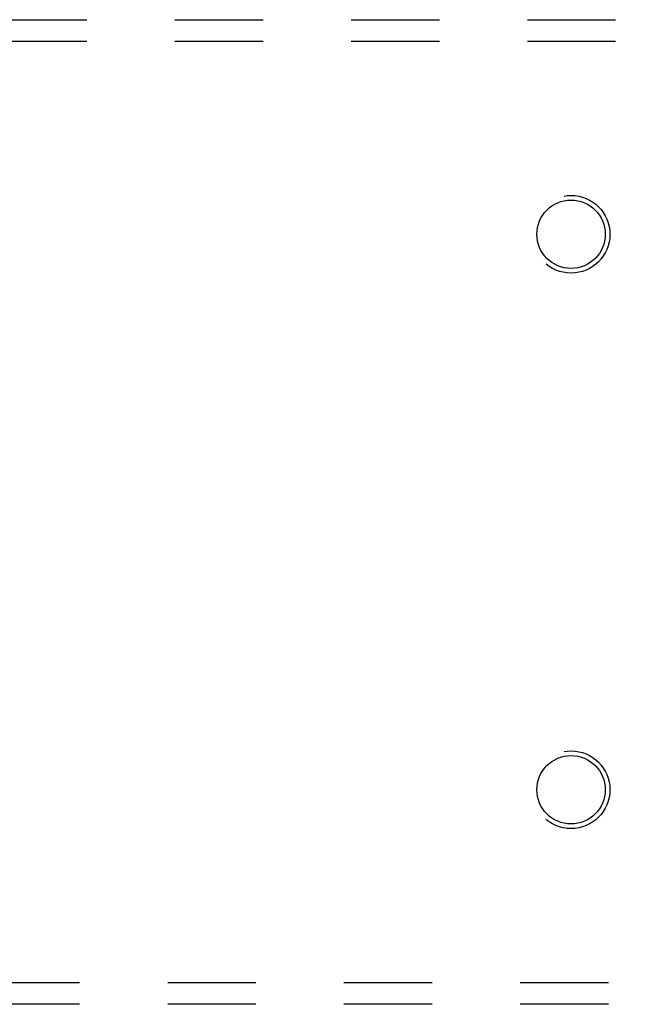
# Model space of a CAD drawing. Header units: inches. Extents: x 0 to 77.3, y 0 to 50.
# Tile 38 of 52: x 61.3 to 64.3, y 39.7 to 44.5. Entities that reach past the tile are written whole.
import ezdxf

# ---------------------------------------------------------------- set-up
doc = ezdxf.new("R2010")
doc.units = ezdxf.units.IN
doc.header["$LTSCALE"] = 4.25
doc.header["$MEASUREMENT"] = 0
doc.linetypes.add('HIDDEN', pattern=[0.2, 0.1, -0.1])
doc.layers.get('0').update_dxf_attribs({"linetype": 'CONTINUOUS'})
doc.layers.add('DEFAULT_2', color=8, linetype='HIDDEN')

msp = doc.modelspace()

# ---------------------------------------------------------------- linework, layer by layer
at = {"color": 3, "linetype": 'Continuous'}
for centre in [(64.002445, 43.444909), (64.002445, 40.764909)]:
    msp.add_circle(centre, 0.165, dxfattribs=at)
at = {"layer": 'DEFAULT_2', "color": 8, "linetype": 'HIDDEN'}
for p, q in [((57.842445, 44.479909), (73.532445, 44.479909)), ((57.842445, 44.375909), (73.532445, 44.375909)), ((73.532445, 39.833909), (57.842445, 39.833909)), ((73.532445, 39.729909), (57.842445, 39.729909))]:
    msp.add_line(p, q, dxfattribs=at)
for centre in [(64.002445, 43.444909), (64.002445, 40.764909)]:
    msp.add_circle(centre, 0.1875, dxfattribs=at)

doc.saveas('drawing.dxf')
